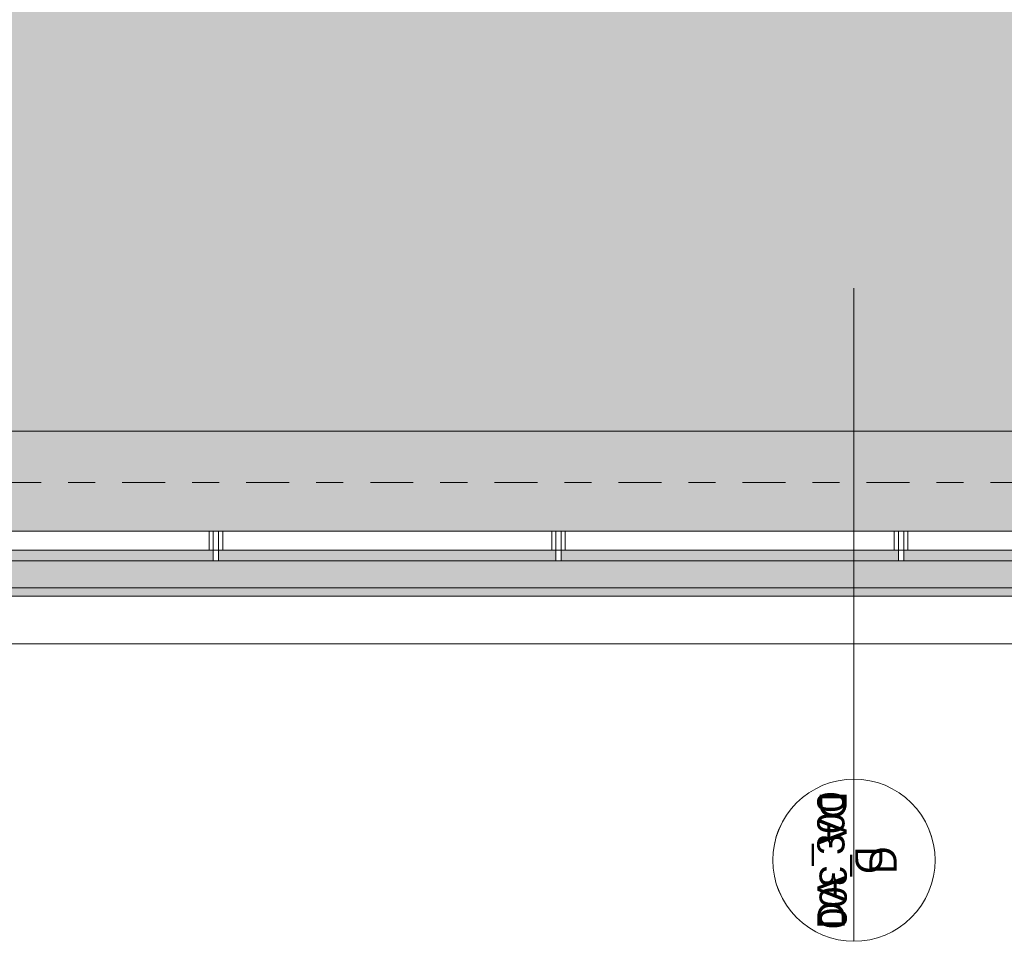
# Model space of a CAD drawing. Header units: metres. Extents: x -180 to 4, y -50 to 6.
# Tile 93 of 256: x -133.71 to -130.07, y -41.14 to -37.73. Entities that reach past the tile are written whole.
import ezdxf

# ---------------------------------------------------------------- set-up
doc = ezdxf.new("R2010")
doc.units = ezdxf.units.M
doc.header["$LTSCALE"] = 0.05
doc.header["$PDMODE"] = 1
doc.header["$PDSIZE"] = -2
doc.linetypes.add('Linienart-53', pattern=[5.291531, 3.175, -1.058062, 0.352704, -0.705764])
for name, color, linetype, lineweight, true_color in [('30 -33 Aussenwände- 7 Fassade_ Elemente', 7, 'Continuous', 9, 0x00aacc), ('30 -36 Dächer- 3 Dachbeläge', 7, 'Continuous', 15, 0x9999ff), ('30 -36 Dächer- 3 Dachbeläge Gründach', 250, 'Continuous', 9, 0x333333), ('30 -36 Dächer- 4 Dachbekleidungen', 7, 'Continuous', 9, 0xccccff), ('70 -72 Beschriftung- 1 Beschriftung allgemein', 7, 'Continuous', 9, 0xff6633), ('70 -72 Beschriftung- 7 Detailverweise', 7, 'Continuous', 9, 0x00dd00)]:
    doc.layers.add(name, color=color, linetype=linetype, lineweight=lineweight, true_color=true_color)
doc.layers.add('70 -71 Achsen- 1 Gebäudeachsen', color=7, linetype='Linienart-53', lineweight=18)
doc.layers.add('Keine', color=7, linetype='Continuous', lineweight=9)
doc.styles.add('Arial', font='arial.ttf')

# ---------------------------------------------------------------- blocks, each defined once
blk = doc.blocks.new('Gruppe-8342')
at = {"layer": '70 -72 Beschriftung- 7 Detailverweise'}
blk.add_line((0.935, 0), (0.335, 0), dxfattribs=at)
at = {"layer": '70 -72 Beschriftung- 7 Detailverweise', "flags": 128}
blk.add_lwpolyline([(0.935, 0), (0.9336, -0.0294), (0.9292, -0.0585), (0.9221, -0.0871), (0.9122, -0.1148), (0.8996, -0.1414), (0.8844, -0.1667), (0.8669, -0.1903), (0.8471, -0.2121), (0.8253, -0.2319), (0.8017, -0.2494), (0.7764, -0.2646), (0.7498, -0.2772), (0.7221, -0.2871), (0.6935, -0.2942), (0.6644, -0.2986), (0.635, -0.3), (0.6056, -0.2986), (0.5765, -0.2942), (0.5479, -0.2871), (0.5202, -0.2772), (0.4936, -0.2646), (0.4683, -0.2494), (0.4447, -0.2319), (0.4229, -0.2121), (0.4031, -0.1903), (0.3856, -0.1667), (0.3704, -0.1414), (0.3578, -0.1148), (0.3479, -0.0871), (0.3408, -0.0585), (0.3364, -0.0294), (0.335, 0), (0.3364, 0.0294), (0.3408, 0.0585), (0.3479, 0.0871), (0.3578, 0.1148), (0.3704, 0.1414), (0.3856, 0.1667), (0.4031, 0.1903), (0.4229, 0.2121), (0.4447, 0.2319), (0.4683, 0.2494), (0.4936, 0.2646), (0.5202, 0.2772), (0.5479, 0.2871), (0.5765, 0.2942), (0.6056, 0.2986), (0.635, 0.3), (0.6644, 0.2986), (0.6935, 0.2942), (0.7221, 0.2871), (0.7498, 0.2772), (0.7764, 0.2646), (0.8017, 0.2494), (0.8253, 0.2319), (0.8471, 0.2121), (0.8669, 0.1903), (0.8844, 0.1667), (0.8996, 0.1414), (0.9122, 0.1148), (0.9221, 0.0871), (0.9292, 0.0585), (0.9336, 0.0294)], close=True, dxfattribs=at)
at = {"layer": '70 -72 Beschriftung- 7 Detailverweise'}
blk.add_point((0.635, 0), dxfattribs=at)
at = {"layer": '70 -72 Beschriftung- 7 Detailverweise', "line_spacing_factor": 0.96878, "style": 'Arial'}
for s, insert, char_height, attachment_point in [('D', (0.635, 0.0046), 0.1007, 8), ('DA_300', (0.635, -0.0267), 0.10069, 2)]:
    blk.add_mtext(s, dxfattribs=dict(at, insert=insert, char_height=char_height, attachment_point=attachment_point))
blk = doc.blocks.new('Referenzmarkierung-48')
at = {"layer": '70 -72 Beschriftung- 7 Detailverweise', "transparency": 33554687}
for q in [(-1.4805, 0), (0.635, 0)]:
    blk.add_line((0, 0), q, dxfattribs=at)
at = {"layer": '70 -72 Beschriftung- 7 Detailverweise', "color": 7, "transparency": 33554687}
blk.add_blockref('Gruppe-8342', (0, 0), dxfattribs=at)
blk = doc.blocks.new('Gruppe-8575')
at = {"color": 255}
blk.add_wipeout([(-132.9977, -39.697), (-132.9977, -39.627), (-132.9777, -39.627), (-132.9777, -39.697)], dxfattribs=at).dxf.layer = '30 -36 Dächer- 4 Dachbekleidungen'
at = {"layer": '30 -36 Dächer- 4 Dachbekleidungen', "flags": 128}
for points in [[(-133.0127, -39.697), (-133.0127, -39.627), (-132.9977, -39.627)], [(-132.9977, -39.697), (-132.9977, -39.627), (-132.9777, -39.627), (-132.9777, -39.697)], [(-132.9627, -39.697), (-132.9627, -39.627), (-132.9777, -39.627)]]:
    blk.add_lwpolyline(points, dxfattribs=at)
at = {"color": 255}
blk.add_wipeout([(-132.9777, -39.737), (-132.9777, -39.697), (-132.9977, -39.697), (-132.9977, -39.737)], dxfattribs=at).dxf.layer = '30 -36 Dächer- 4 Dachbekleidungen'
at = {"layer": '30 -36 Dächer- 4 Dachbekleidungen', "flags": 128}
blk.add_lwpolyline([(-132.9777, -39.737), (-132.9777, -39.697), (-132.9977, -39.697), (-132.9977, -39.737)], close=True, dxfattribs=at)
blk = doc.blocks.new('Gruppe-8576')
at = {"color": 255}
blk.add_wipeout([(-131.731, -39.697), (-131.731, -39.627), (-131.711, -39.627), (-131.711, -39.697)], dxfattribs=at).dxf.layer = '30 -36 Dächer- 4 Dachbekleidungen'
at = {"layer": '30 -36 Dächer- 4 Dachbekleidungen', "flags": 128}
for points in [[(-131.746, -39.697), (-131.746, -39.627), (-131.731, -39.627)], [(-131.731, -39.697), (-131.731, -39.627), (-131.711, -39.627), (-131.711, -39.697)], [(-131.696, -39.697), (-131.696, -39.627), (-131.711, -39.627)]]:
    blk.add_lwpolyline(points, dxfattribs=at)
at = {"color": 255}
blk.add_wipeout([(-131.711, -39.737), (-131.711, -39.697), (-131.731, -39.697), (-131.731, -39.737)], dxfattribs=at).dxf.layer = '30 -36 Dächer- 4 Dachbekleidungen'
at = {"layer": '30 -36 Dächer- 4 Dachbekleidungen', "flags": 128}
blk.add_lwpolyline([(-131.711, -39.737), (-131.711, -39.697), (-131.731, -39.697), (-131.731, -39.737)], close=True, dxfattribs=at)
blk = doc.blocks.new('Gruppe-8577')
at = {"color": 255}
blk.add_wipeout([(-130.4643, -39.697), (-130.4643, -39.627), (-130.4443, -39.627), (-130.4443, -39.697)], dxfattribs=at).dxf.layer = '30 -36 Dächer- 4 Dachbekleidungen'
at = {"layer": '30 -36 Dächer- 4 Dachbekleidungen', "flags": 128}
for points in [[(-130.4793, -39.697), (-130.4793, -39.627), (-130.4643, -39.627)], [(-130.4643, -39.697), (-130.4643, -39.627), (-130.4443, -39.627), (-130.4443, -39.697)], [(-130.4293, -39.697), (-130.4293, -39.627), (-130.4443, -39.627)]]:
    blk.add_lwpolyline(points, dxfattribs=at)
at = {"color": 255}
blk.add_wipeout([(-130.4443, -39.737), (-130.4443, -39.697), (-130.4643, -39.697), (-130.4643, -39.737)], dxfattribs=at).dxf.layer = '30 -36 Dächer- 4 Dachbekleidungen'
at = {"layer": '30 -36 Dächer- 4 Dachbekleidungen', "flags": 128}
blk.add_lwpolyline([(-130.4443, -39.737), (-130.4443, -39.697), (-130.4643, -39.697), (-130.4643, -39.737)], close=True, dxfattribs=at)
blk = doc.blocks.new('Gruppe-8878')
at = {"layer": '30 -36 Dächer- 3 Dachbeläge Gründach', "linetype": 'Continuous', "lineweight": 0, "true_color": 0xe7eedf, "transparency": 33554687}
blk.add_hatch(color=254, dxfattribs=at).paths.add_polyline_path([(-100.01799996, -31.79404198), (-100.01799996, -31.61704198), (-100.31099996, -31.61704198), (-100.31099996, -12.39704198), (-159.47099996, -12.39704198), (-159.47099996, -39.25704198), (-99.61099996, -39.25704198), (-99.61099996, -31.79404198)])
at = {"layer": '30 -36 Dächer- 3 Dachbeläge Gründach', "flags": 128}
blk.add_lwpolyline([(-100.01799996, -31.79404198), (-100.01799996, -31.61704198), (-100.31099996, -31.61704198), (-100.31099996, -12.39704198), (-159.47099996, -12.39704198), (-159.47099996, -39.25704198), (-99.61099996, -39.25704198), (-99.61099996, -31.79404198)], close=True, dxfattribs=at)
at = {"layer": '70 -72 Beschriftung- 7 Detailverweise', "transparency": 33554687}
blk.add_line((-130.62845348, -40.20904198), (-130.62845348, -40.84404198), dxfattribs=at)
at = {"layer": '70 -72 Beschriftung- 7 Detailverweise'}
blk.add_line((-130.62845348, -41.14404198), (-130.62845348, -40.54404198), dxfattribs=at)
at = {"layer": '70 -72 Beschriftung- 7 Detailverweise', "flags": 128}
blk.add_lwpolyline([(-130.62845348, -41.14404198), (-130.65785862, -41.1425974), (-130.68698058, -41.13827757), (-130.71553888, -41.13112408), (-130.74325851, -41.12120584), (-130.7698725, -41.10861836), (-130.79512455, -41.09348287), (-130.81877147, -41.07594512), (-130.84058552, -41.05617402), (-130.86035662, -41.03435997), (-130.87789436, -41.01071305), (-130.89302986, -40.985461), (-130.90561734, -40.95884701), (-130.91553558, -40.93112739), (-130.92268907, -40.90256908), (-130.9270089, -40.87344713), (-130.92845348, -40.84404198), (-130.9270089, -40.81463684), (-130.92268907, -40.78551489), (-130.91553558, -40.75695658), (-130.90561734, -40.72923695), (-130.89302986, -40.70262296), (-130.87789436, -40.67737091), (-130.86035662, -40.653724), (-130.84058552, -40.63190995), (-130.81877147, -40.61213885), (-130.79512455, -40.5946011), (-130.7698725, -40.5794656), (-130.74325851, -40.56687812), (-130.71553888, -40.55695988), (-130.68698058, -40.5498064), (-130.65785862, -40.54548657), (-130.62845348, -40.54404198), (-130.59904834, -40.54548657), (-130.56992638, -40.5498064), (-130.54136808, -40.55695988), (-130.51364845, -40.56687812), (-130.48703446, -40.5794656), (-130.46178241, -40.5946011), (-130.4381355, -40.61213885), (-130.41632145, -40.63190995), (-130.39655035, -40.653724), (-130.3790126, -40.67737091), (-130.3638771, -40.70262296), (-130.35128962, -40.72923695), (-130.34137138, -40.75695658), (-130.3342179, -40.78551489), (-130.32989806, -40.81463684), (-130.32845348, -40.84404198), (-130.32989806, -40.87344713), (-130.3342179, -40.90256908), (-130.34137138, -40.93112739), (-130.35128962, -40.95884701), (-130.3638771, -40.985461), (-130.3790126, -41.01071305), (-130.39655035, -41.03435997), (-130.41632145, -41.05617402), (-130.4381355, -41.07594512), (-130.46178241, -41.09348287), (-130.48703446, -41.10861836), (-130.51364845, -41.12120584), (-130.54136808, -41.13112408), (-130.56992638, -41.13827757), (-130.59904834, -41.1425974)], close=True, dxfattribs=at)
at = {"layer": '70 -72 Beschriftung- 7 Detailverweise'}
blk.add_point((-130.62845348, -40.84404198), dxfattribs=at)
at = {"layer": '70 -72 Beschriftung- 7 Detailverweise', "rotation": 90, "line_spacing_factor": 0.96878, "style": 'Arial'}
for s, insert, char_height, attachment_point in [('DA_300', (-130.76406714, -40.84404198), 0.100688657, 2), ('D', (-130.47076181, -40.84404198), 0.10068866, 8)]:
    blk.add_mtext(s, dxfattribs=dict(at, insert=insert, char_height=char_height, attachment_point=attachment_point))
at = {"color": 255}
blk.add_wipeout([(-137.35099996, -39.86704198), (-129.89099996, -39.86704198), (-129.89099996, -40.04404198), (-137.35099996, -40.04404198)], dxfattribs=at).dxf.layer = '30 -33 Aussenwände- 7 Fassade_ Elemente'
at = {"layer": '30 -33 Aussenwände- 7 Fassade_ Elemente', "flags": 128}
blk.add_lwpolyline([(-137.35099996, -39.86704198), (-129.89099996, -39.86704198), (-129.89099996, -40.04404198), (-137.35099996, -40.04404198)], close=True, dxfattribs=at)
at = {"color": 255, "linetype": 'Continuous', "lineweight": 9, "transparency": 33554687}
blk.add_wipeout([(-129.83124836, -12.23704198), (-129.83124836, -12.71704198), (-159.47099996, -12.71704198), (-159.47099996, -39.25704198), (-129.83124836, -39.25704198), (-129.83124836, -39.73704198), (-160.51099996, -39.73704198), (-160.51099996, -31.61704198), (-159.93099996, -31.61704198), (-159.93099996, -12.23704198)], dxfattribs=at).dxf.layer = '30 -36 Dächer- 3 Dachbeläge'
at = {"layer": '30 -36 Dächer- 3 Dachbeläge', "linetype": 'Continuous', "lineweight": 9, "transparency": 33554687}
h = blk.add_hatch(dxfattribs=at)
h.set_pattern_fill('{914A209A-ED12-11EE-87B6-5CE', style=0, pattern_type=2)
h.set_pattern_definition([(-22, (-91.4235, -34.937042), (-0.018555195, 0.04226461), [0.000625, -0.061875]), (14, (-91.415251, -34.959718), (-0.0371103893, -0.0278327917), [0.000625, -0.030625]), (-3.77456, (-91.474014, -34.97415), (-0.01958604, 0.065974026), [0.00028186, -0.093671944]), (-68, (-91.30392, -34.91024), (0.1926424, 0.04407994), [0.00028125, -0.09346875]), (96, (-91.437934, -35.001983), (-0.036105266, -0.06319548), [0.0005625, -0.0931875]), (132, (-91.4101, -34.97828), (0.040202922, 0.004123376), [0.0003125, -0.0621875]), (-17, (-91.442055, -34.96178), (0.0930531, 0.028928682), [0.000625, -0.061875]), (-145, (-91.4369, -34.956625), (0.06266964, -0.040092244), [0.000625, -0.061875]), (-137, (-91.45133, -34.953533), (0.049444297, -0.02123569), [0.000625, -0.061875])])
h.paths.add_polyline_path([(-100.01799996, -31.12704198), (-99.83999996, -31.12704198), (-99.83999996, -31.61604198), (-99.35099996, -31.61604198), (-99.35099996, -31.79404198), (-99.13099996, -31.79404198), (-99.13099996, -39.73704198), (-160.51099996, -39.73704198), (-160.51099996, -31.61704198), (-159.93099996, -31.61704198), (-159.93099996, -12.23704198), (-100.01799996, -12.23704198)])
h.paths.add_polyline_path([(-159.47099996, -39.25704198), (-100.31099996, -39.25704198), (-100.31099996, -12.71704198), (-159.47099996, -12.71704198)])
at = {"layer": '30 -36 Dächer- 3 Dachbeläge', "linetype": 'Continuous', "lineweight": 0}
blk.add_hatch(color=254, dxfattribs=at).paths.add_polyline_path([(-160.64099996, -31.58704198), (-160.64099996, -39.86704198), (-99.00099996, -39.86704198), (-99.00099996, -31.79404198), (-99.13099996, -31.79404198), (-99.13099996, -39.73704198), (-160.51099996, -39.73704198), (-160.51099996, -31.58704198)])
at = {"layer": '30 -36 Dächer- 3 Dachbeläge', "color": 161, "linetype": 'Continuous', "lineweight": 9, "true_color": 0x9999ff, "transparency": 33554687, "flags": 128}
for points in [[(-100.01799996, -31.12704198), (-99.83999996, -31.12704198), (-99.83999996, -31.61604198), (-99.35099996, -31.61604198), (-99.35099996, -31.79404198), (-99.13099996, -31.79404198), (-99.13099996, -39.73704198), (-160.51099996, -39.73704198), (-160.51099996, -31.61704198), (-159.93099996, -31.61704198), (-159.93099996, -12.23704198), (-100.01799996, -12.23704198)], [(-159.47099996, -39.25704198), (-100.31099996, -39.25704198), (-100.31099996, -12.71704198), (-159.47099996, -12.71704198)]]:
    blk.add_lwpolyline(points, close=True, dxfattribs=at)
at = {"layer": '30 -36 Dächer- 3 Dachbeläge', "flags": 128}
blk.add_lwpolyline([(-160.64099996, -31.58704198), (-160.64099996, -39.86704198), (-99.00099996, -39.86704198), (-99.00099996, -31.79404198), (-99.13099996, -31.79404198), (-99.13099996, -39.73704198), (-160.51099996, -39.73704198), (-160.51099996, -31.58704198)], dxfattribs=at)
at = {"color": 255}
blk.add_wipeout([(-160.47099996, -39.69704198), (-99.17099996, -39.69704198), (-99.17099996, -31.79404198), (-99.24099996, -31.79404198), (-99.24099996, -39.62704198), (-160.47099996, -39.62704198)], dxfattribs=at).dxf.layer = '30 -36 Dächer- 4 Dachbekleidungen'
at = {"layer": '30 -36 Dächer- 4 Dachbekleidungen', "flags": 128}
blk.add_lwpolyline([(-160.47099996, -39.69704198), (-99.17099996, -39.69704198), (-99.17099996, -31.79404198), (-99.24099996, -31.79404198), (-99.24099996, -39.62704198), (-160.47099996, -39.62704198)], close=True, dxfattribs=at)
at = {"layer": '70 -72 Beschriftung- 7 Detailverweise', "transparency": 33554687}
blk.add_line((-130.62845348, -40.20904198), (-130.62845348, -38.72851648), dxfattribs=at)
at = {"layer": '70 -72 Beschriftung- 7 Detailverweise', "rotation": 270}
blk.add_blockref('Referenzmarkierung-48', (-130.62845348, -40.20904198), dxfattribs=at)
at = {"layer": '70 -72 Beschriftung- 1 Beschriftung allgemein', "color": 7}
for name in ['Gruppe-8575', 'Gruppe-8576', 'Gruppe-8577']:
    blk.add_blockref(name, (0, 0), dxfattribs=at)
blk = doc.blocks.new('_OG3_2D (2D)')
at = {"layer": '30 -33 Aussenwände- 7 Fassade_ Elemente', "flags": 128}
blk.add_lwpolyline([(-99.03099996, -31.79404198), (-99.03099996, -39.83704198), (-160.61099996, -39.83704198), (-160.61099996, -31.58704198), (-160.81799996, -31.58704198)], dxfattribs=at)
at = {"layer": '70 -72 Beschriftung- 1 Beschriftung allgemein', "color": 7}
blk.add_blockref('Gruppe-8878', (0, 0), dxfattribs=at)
blk = doc.blocks.new('_Achsen (3D)')
at = {"layer": '70 -71 Achsen- 1 Gebäudeachsen', "transparency": 33554687}
blk.add_line((-179.668, -39.447), (3.826, -39.447), dxfattribs=at)

msp = doc.modelspace()

# ---------------------------------------------------------------- block references
at = {"layer": 'Keine', "color": 1}
msp.add_blockref('_OG3_2D (2D)', (0, 0), dxfattribs=at)

# ---------------------------------------------------------------- next in the draw order: block references
msp.add_blockref('_Achsen (3D)', (0, 0), dxfattribs=at)

doc.saveas('drawing.dxf')
